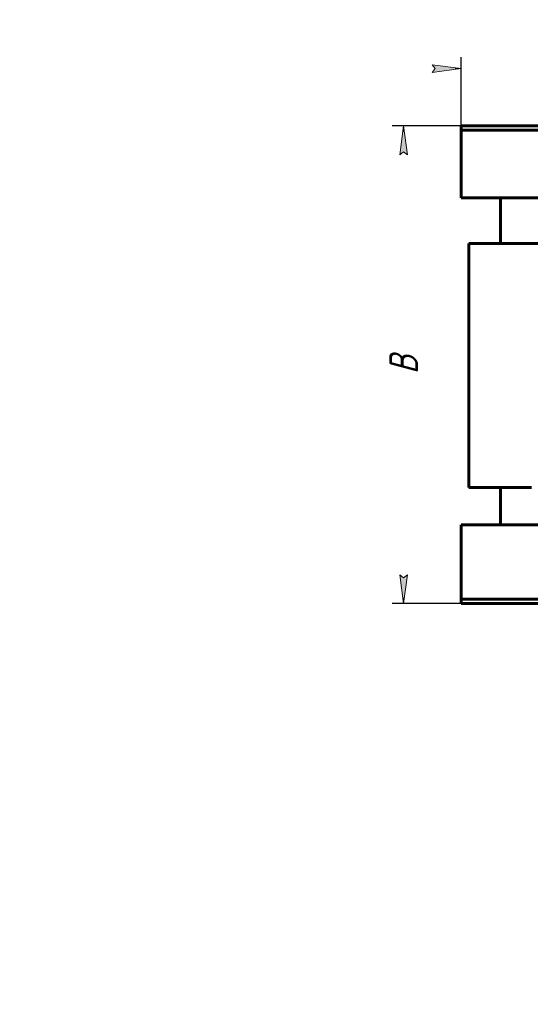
# Model space of a CAD drawing. Header units: millimetres. Extents: x 0 to 210, y 0 to 297.
# Tile 1 of 3: x 0 to 89, y 0 to 172. Entities that reach past the tile are written whole.
import ezdxf

# ---------------------------------------------------------------- set-up
doc = ezdxf.new("R2010")
doc.units = ezdxf.units.MM
doc.linetypes.add('K5LT_BASIC', pattern=[0])
doc.linetypes.add('K5LT_THIN', pattern=[0])
doc.layers.add('Системный слой', color=7, linetype='Continuous')
doc.styles.add('KDIMTEXTSTYLE', font='GOST_AU.SHX', dxfattribs={"width": 0.96, "oblique": 15, "height": 5})
doc.dimstyles.new('KDIMSTYLE (0.25)', dxfattribs={"dimtxt": 5, "dimasz": 1, "dimexe": 2, "dimexo": 0, "dimgap": 1, "dimtad": 1, "dimlfac": 4, "dimtxsty": 'KDIMTEXTSTYLE', "dimsah": 1, "dimcen": 0, "dimdle": 1, "dimadec": 0, "dimazin": 0, "dimtfac": 0.667, "dimtmove": 0, "dimatfit": 3, "dimfxl": 1, "dimtvp": 1, "dimtolj": 1, "dimtzin": 0, "dimarcsym": 0})

# ---------------------------------------------------------------- blocks, each defined once
blk = doc.blocks.new('U6')
at = {"layer": 'Системный слой', "color": 150, "linetype": 'K5LT_BASIC', "lineweight": 60, "true_color": 0x0080ff}
for p, q in [((76.86, 83.58), (92.19, 83.58)), ((98.54, 83.58), (126.44, 83.58)), ((132.79, 83.58), (148.11, 83.58))]:
    blk.add_line(p, q, dxfattribs=at)
blk = doc.blocks.new('U8')
at = {"layer": 'Системный слой', "color": 150, "linetype": 'K5LT_BASIC', "lineweight": 60, "true_color": 0x0080ff}
for p, q in [((88.74, 132.58), (92.79, 132.58)), ((97.94, 132.58), (101.99, 132.58))]:
    blk.add_line(p, q, dxfattribs=at)
blk = doc.blocks.new('KDIMARROW_01')
at = {"layer": 'Системный слой'}
blk.add_hatch(color=0, dxfattribs=at).paths.add_polyline_path([(-5, -0.66), (0, 0), (-5, 0.66), (-4.5, 0)])
at = {"layer": 'Системный слой', "color": 0, "linetype": 'K5LT_THIN', "lineweight": 18}
for p, q in [((-4.5, 0), (-5, 0.66)), ((-5, 0.66), (0, 0)), ((0, 0), (-5, -0.66)), ((-5, -0.66), (-4.5, 0)), ((0, 0), (-1, 0))]:
    blk.add_line(p, q, dxfattribs=at)

msp = doc.modelspace()

# ---------------------------------------------------------------- linework, layer by layer
at = {"layer": 'Системный слой', "color": 150, "linetype": 'K5LT_BASIC', "lineweight": 60, "true_color": 0x0080ff}
for p, q in [((76.8615, 153.0835), (76.8615, 152.3335)), ((76.8615, 153.0835), (148.1115, 153.0835)), ((76.8615, 152.3335), (148.1115, 152.3335)), ((76.8615, 152.3335), (76.8615, 151.5835)), ((76.8615, 151.5835), (76.8615, 140.5835)), ((76.8615, 140.5835), (148.1115, 140.5835)), ((83.7365, 132.5835), (83.7365, 140.5835)), ((78.2365, 132.5835), (78.8365, 132.5835)), ((78.2365, 90.0835), (78.2365, 132.5835)), ((78.8365, 132.5835), (87.8365, 132.5835)), ((87.8365, 132.5835), (88.7365, 132.5835)), ((78.2365, 90.0835), (78.8365, 90.0835)), ((78.8365, 90.0835), (87.8365, 90.0835)), ((83.7365, 90.0835), (83.7365, 83.5835)), ((87.8365, 90.0835), (88.7365, 90.0835)), ((88.7365, 90.0835), (89.1115, 90.0835)), ((76.8615, 83.5835), (76.8615, 71.3335)), ((76.8615, 71.3335), (76.8615, 70.5835)), ((76.8615, 70.5835), (76.8615, 69.8335)), ((78.3615, 70.5835), (76.8615, 70.5835)), ((78.3615, 70.5835), (146.6115, 70.5835)), ((78.3615, 69.8335), (76.8615, 69.8335)), ((78.3615, 69.8335), (146.6115, 69.8335))]:
    msp.add_line(p, q, dxfattribs=at)

# ---------------------------------------------------------------- block references
at = {"layer": 'Системный слой'}
for name in ['U8', 'U6']:
    msp.add_blockref(name, (0, 0), dxfattribs=at)

# ---------------------------------------------------------------- dimensions: what is measured, and where the dimension line sits
at = {"layer": 'Системный слой', "color": 7}
msp.add_linear_dim(base=(76.8615, 163.0835), p1=(148.1115, 151.5835), p2=(76.8615, 151.5835), location=(112.4865, 163.0835), text='\\H5.0;\\W0.965;\\Q15;\\H5.0;\\W0.965;\\Q15;\\Q15;Ш', dimstyle='KDIMSTYLE (0.25)', override={"dimexo": 0, "dimblk1": 'KDIMARROW_01', "dimblk2": 'KDIMARROW_01', "dimse1": 0, "dimse2": 0, "dimclrt": 7, "dimtolj": 1}, dxfattribs=at).render()
msp.add_linear_dim(base=(66.8615, 153.0835), p1=(78.3615, 69.8335), p2=(76.8615, 153.0835), angle=90, location=(66.8615, 111.4585), text='\\H5.0;\\W0.965;\\Q15;\\H5.0;\\W0.965;\\Q15;\\Q15;В', dimstyle='KDIMSTYLE (0.25)', override={"dimexo": 0, "dimblk1": 'KDIMARROW_01', "dimblk2": 'KDIMARROW_01', "dimse1": 0, "dimse2": 0, "dimclrt": 7, "dimtolj": 1}, dxfattribs=at).render()

doc.saveas('drawing.dxf')
